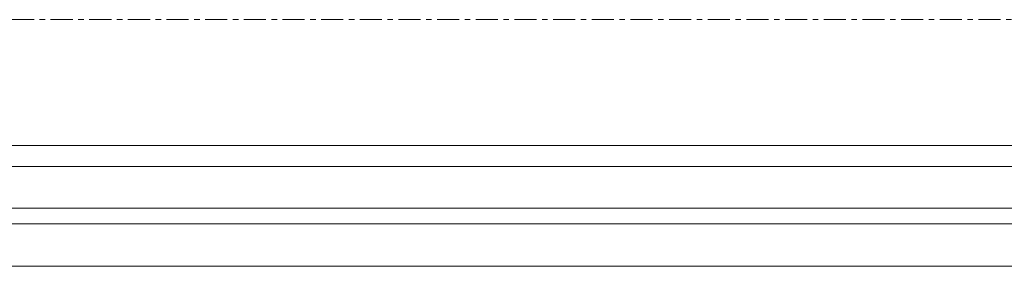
# Model space of a CAD drawing. Header units: millimetres. Extents: x -21522 to 71342, y -39668 to 2056.
# Tile 98 of 256: x -2336 to -1770, y -33101 to -32959. Entities that reach past the tile are written whole.
import ezdxf

# ---------------------------------------------------------------- set-up
doc = ezdxf.new("R2010")
doc.units = ezdxf.units.MM
doc.linetypes.add('Ligne de quadrillage', pattern=[22.225, 12.7, -3.175, 3.175, -3.175])
doc.layers.add('A-GLAZ', color=151, linetype='Continuous', lineweight=13)
doc.layers.add('S-GRID', color=1, linetype='Continuous', lineweight=9)

# ---------------------------------------------------------------- blocks, each defined once
blk = doc.blocks.new('Menuiserie Alu - 1V _ 1fixe - 300x180cm - Bavettes Alu-8180674-00_RDC_50e Copie 1 - Dépendante 1')
at = {"layer": 'A-GLAZ', "color": 30}
for p, q in [((-1441, -32.5), (188.5, -32.5)), ((-1455, -44.5), (202.5, -44.5)), ((202.5, -68.5), (-1455, -68.5)), ((188.5, -77.5), (-1441, -77.5)), ((-1500, -101.94), (1500, -101.94))]:
    blk.add_line(p, q, dxfattribs=at)

msp = doc.modelspace()

# ---------------------------------------------------------------- linework, layer by layer
at = {"layer": 'S-GRID', "linetype": 'Ligne de quadrillage'}
msp.add_line((24853.15, -32959.12), (-13724.02, -32959.12), dxfattribs=at)

# ---------------------------------------------------------------- block references
at = {"layer": 'A-GLAZ', "color": 30}
msp.add_blockref('Menuiserie Alu - 1V _ 1fixe - 300x180cm - Bavettes Alu-8180674-00_RDC_50e Copie 1 - Dépendante 1', (-1491.15, -32999.12), dxfattribs=at)

doc.saveas('drawing.dxf')
